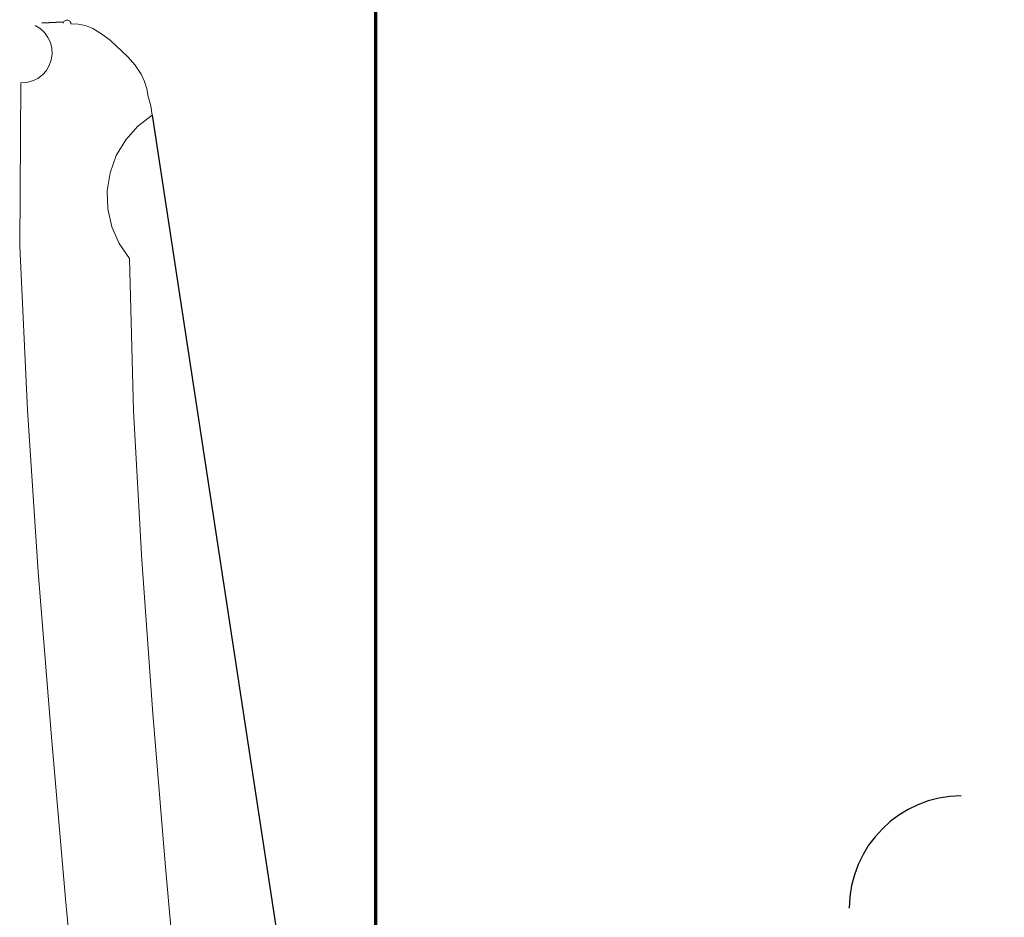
# Model space of a CAD drawing. Header units: inches. Extents: x 0 to 612, y 155 to 655.
# Tile 102 of 138: x 87 to 96, y 405 to 413. Entities that reach past the tile are written whole.
import ezdxf

# ---------------------------------------------------------------- set-up
doc = ezdxf.new("R2010")
doc.units = ezdxf.units.IN
doc.header["$MEASUREMENT"] = 0
doc.layers.add('Layer 1', color=7, linetype='Continuous')

# ---------------------------------------------------------------- blocks, each defined once
blk = doc.blocks.new('block 8')
at = {"layer": 'Layer 1', "color": 7, "lineweight": 70}
blk.add_lwpolyline([(90.1226, 374.3535), (90.1226, 528.8403), (99.313, 528.8403)], dxfattribs=at)
blk = doc.blocks.new('block 4')
at = {"layer": 'Layer 1'}
blk.add_blockref('block 8', (0, 0), dxfattribs=at)
blk = doc.blocks.new('block 3')
at = {"layer": 'Layer 1'}
blk.add_blockref('block 4', (0, 0), dxfattribs=at)
blk = doc.blocks.new('block 1122')
at = {"layer": 'Layer 1', "color": 7, "lineweight": 25}
blk.add_open_spline([(95.3262, 406.3872), (94.7803, 406.3882), (94.334, 405.9419), (94.3296, 405.3896)], degree=3, dxfattribs=at)
blk = doc.blocks.new('block 1121')
at = {"layer": 'Layer 1'}
blk.add_blockref('block 1122', (0, 0), dxfattribs=at)
blk = doc.blocks.new('block 1120')
at = {"layer": 'Layer 1'}
blk.add_blockref('block 1121', (0, 0), dxfattribs=at)
blk = doc.blocks.new('block 1164')
at = {"layer": 'Layer 1', "color": 7, "lineweight": 25}
blk.add_lwpolyline([(87.3442, 413.2651), (87.1528, 413.2559)], dxfattribs=at)
blk = doc.blocks.new('block 1163')
at = {"layer": 'Layer 1'}
blk.add_blockref('block 1164', (0, 0), dxfattribs=at)
blk = doc.blocks.new('block 1162')
at = {"layer": 'Layer 1'}
blk.add_blockref('block 1163', (0, 0), dxfattribs=at)
blk = doc.blocks.new('block 5819')
at = {"layer": 'Layer 1', "lineweight": 0}
for points in [[(88.1348, 412.437)], [(88.0059, 412.3389)]]:
    blk.add_lwpolyline(points, dxfattribs=at)
blk.add_open_spline([(88.1348, 412.437), (88.1348, 412.437), (88.0059, 412.3389), (88.0059, 412.3389), (88.0059, 412.3389), (88.1348, 412.437), (88.1348, 412.437)], degree=3, knots=[0, 0, 0, 0, 1, 1, 1, 2, 2, 2, 2], dxfattribs=at)
blk = doc.blocks.new('block 5820')
at = {"layer": 'Layer 1', "lineweight": 0}
for points in [[(88.0059, 412.3389)], [(87.8984, 412.2168)]]:
    blk.add_lwpolyline(points, dxfattribs=at)
blk.add_open_spline([(88.0059, 412.3389), (88.0059, 412.3389), (87.8984, 412.2168), (87.8984, 412.2168), (87.8984, 412.2168), (88.0059, 412.3389), (88.0059, 412.3389)], degree=3, knots=[0, 0, 0, 0, 1, 1, 1, 2, 2, 2, 2], dxfattribs=at)
blk = doc.blocks.new('block 5821')
at = {"layer": 'Layer 1', "lineweight": 0}
for points in [[(87.8984, 412.2168)], [(87.8149, 412.0791)]]:
    blk.add_lwpolyline(points, dxfattribs=at)
blk.add_open_spline([(87.8984, 412.2168), (87.8984, 412.2168), (87.8149, 412.0791), (87.8149, 412.0791), (87.8149, 412.0791), (87.8984, 412.2168), (87.8984, 412.2168)], degree=3, knots=[0, 0, 0, 0, 1, 1, 1, 2, 2, 2, 2], dxfattribs=at)
blk = doc.blocks.new('block 5822')
at = {"layer": 'Layer 1', "lineweight": 0}
for points in [[(87.8149, 412.0791)], [(87.7598, 411.9258)]]:
    blk.add_lwpolyline(points, dxfattribs=at)
blk.add_open_spline([(87.8149, 412.0791), (87.8149, 412.0791), (87.7598, 411.9258), (87.7598, 411.9258), (87.7598, 411.9258), (87.8149, 412.0791), (87.8149, 412.0791)], degree=3, knots=[0, 0, 0, 0, 1, 1, 1, 2, 2, 2, 2], dxfattribs=at)
blk = doc.blocks.new('block 5823')
at = {"layer": 'Layer 1', "lineweight": 0}
for points in [[(87.7598, 411.9258)], [(87.7344, 411.7661)]]:
    blk.add_lwpolyline(points, dxfattribs=at)
blk.add_open_spline([(87.7598, 411.9258), (87.7598, 411.9258), (87.7344, 411.7661), (87.7344, 411.7661), (87.7344, 411.7661), (87.7598, 411.9258), (87.7598, 411.9258)], degree=3, knots=[0, 0, 0, 0, 1, 1, 1, 2, 2, 2, 2], dxfattribs=at)
blk = doc.blocks.new('block 5824')
at = {"layer": 'Layer 1', "lineweight": 0}
for points in [[(87.7344, 411.7661)], [(87.7393, 411.6045)]]:
    blk.add_lwpolyline(points, dxfattribs=at)
blk.add_open_spline([(87.7344, 411.7661), (87.7344, 411.7661), (87.7393, 411.6045), (87.7393, 411.6045), (87.7393, 411.6045), (87.7344, 411.7661), (87.7344, 411.7661)], degree=3, knots=[0, 0, 0, 0, 1, 1, 1, 2, 2, 2, 2], dxfattribs=at)
blk = doc.blocks.new('block 5825')
at = {"layer": 'Layer 1', "lineweight": 0}
for points in [[(87.7393, 411.6045)], [(87.7749, 411.4458)]]:
    blk.add_lwpolyline(points, dxfattribs=at)
blk.add_open_spline([(87.7393, 411.6045), (87.7393, 411.6045), (87.7749, 411.4458), (87.7749, 411.4458), (87.7749, 411.4458), (87.7393, 411.6045), (87.7393, 411.6045)], degree=3, knots=[0, 0, 0, 0, 1, 1, 1, 2, 2, 2, 2], dxfattribs=at)
blk = doc.blocks.new('block 5826')
at = {"layer": 'Layer 1', "lineweight": 0}
for points in [[(87.7749, 411.4458)], [(87.8394, 411.2969)]]:
    blk.add_lwpolyline(points, dxfattribs=at)
blk.add_open_spline([(87.7749, 411.4458), (87.7749, 411.4458), (87.8394, 411.2969), (87.8394, 411.2969), (87.8394, 411.2969), (87.7749, 411.4458), (87.7749, 411.4458)], degree=3, knots=[0, 0, 0, 0, 1, 1, 1, 2, 2, 2, 2], dxfattribs=at)
blk = doc.blocks.new('block 5827')
at = {"layer": 'Layer 1', "lineweight": 0}
for points in [[(87.8394, 411.2969)], [(87.9312, 411.1631)]]:
    blk.add_lwpolyline(points, dxfattribs=at)
blk.add_open_spline([(87.8394, 411.2969), (87.8394, 411.2969), (87.9312, 411.1631), (87.9312, 411.1631), (87.9312, 411.1631), (87.8394, 411.2969), (87.8394, 411.2969)], degree=3, knots=[0, 0, 0, 0, 1, 1, 1, 2, 2, 2, 2], dxfattribs=at)
blk = doc.blocks.new('block 5828')
at = {"layer": 'Layer 1', "lineweight": 0}
for points in [[(87.9312, 411.1631)], [(87.9663, 409.8105)]]:
    blk.add_lwpolyline(points, dxfattribs=at)
blk.add_open_spline([(87.9312, 411.1631), (87.9312, 411.1631), (87.9663, 409.8105), (87.9663, 409.8105), (87.9663, 409.8105), (87.9312, 411.1631), (87.9312, 411.1631)], degree=3, knots=[0, 0, 0, 0, 1, 1, 1, 2, 2, 2, 2], dxfattribs=at)
blk = doc.blocks.new('block 5829')
at = {"layer": 'Layer 1', "lineweight": 0}
for points in [[(87.9663, 409.8105)], [(88.0415, 408.481)]]:
    blk.add_lwpolyline(points, dxfattribs=at)
blk.add_open_spline([(87.9663, 409.8105), (87.9663, 409.8105), (88.0415, 408.481), (88.0415, 408.481), (88.0415, 408.481), (87.9663, 409.8105), (87.9663, 409.8105)], degree=3, knots=[0, 0, 0, 0, 1, 1, 1, 2, 2, 2, 2], dxfattribs=at)
blk = doc.blocks.new('block 5830')
at = {"layer": 'Layer 1', "lineweight": 0}
for points in [[(88.0415, 408.481)], [(88.1396, 407.1206)]]:
    blk.add_lwpolyline(points, dxfattribs=at)
blk.add_open_spline([(88.0415, 408.481), (88.0415, 408.481), (88.1396, 407.1206), (88.1396, 407.1206), (88.1396, 407.1206), (88.0415, 408.481), (88.0415, 408.481)], degree=3, knots=[0, 0, 0, 0, 1, 1, 1, 2, 2, 2, 2], dxfattribs=at)
blk = doc.blocks.new('block 5831')
at = {"layer": 'Layer 1', "lineweight": 0}
for points in [[(88.1396, 407.1206)], [(88.25, 405.7886)]]:
    blk.add_lwpolyline(points, dxfattribs=at)
blk.add_open_spline([(88.1396, 407.1206), (88.1396, 407.1206), (88.25, 405.7886), (88.25, 405.7886), (88.25, 405.7886), (88.1396, 407.1206), (88.1396, 407.1206)], degree=3, knots=[0, 0, 0, 0, 1, 1, 1, 2, 2, 2, 2], dxfattribs=at)
blk = doc.blocks.new('block 5832')
at = {"layer": 'Layer 1', "lineweight": 0}
for points in [[(88.25, 405.7886)], [(88.3691, 404.4546)]]:
    blk.add_lwpolyline(points, dxfattribs=at)
blk.add_open_spline([(88.25, 405.7886), (88.25, 405.7886), (88.3691, 404.4546), (88.3691, 404.4546), (88.3691, 404.4546), (88.25, 405.7886), (88.25, 405.7886)], degree=3, knots=[0, 0, 0, 0, 1, 1, 1, 2, 2, 2, 2], dxfattribs=at)
blk = doc.blocks.new('block 5833')
at = {"layer": 'Layer 1', "lineweight": 0}
for points in [[(88.3691, 404.4546)], [(88.4946, 403.127)]]:
    blk.add_lwpolyline(points, dxfattribs=at)
blk.add_open_spline([(88.3691, 404.4546), (88.3691, 404.4546), (88.4946, 403.127), (88.4946, 403.127), (88.4946, 403.127), (88.3691, 404.4546), (88.3691, 404.4546)], degree=3, knots=[0, 0, 0, 0, 1, 1, 1, 2, 2, 2, 2], dxfattribs=at)
blk = doc.blocks.new('block 5834')
at = {"layer": 'Layer 1', "lineweight": 0}
for points in [[(88.4946, 403.127)], [(88.627, 401.7915)]]:
    blk.add_lwpolyline(points, dxfattribs=at)
blk.add_open_spline([(88.4946, 403.127), (88.4946, 403.127), (88.627, 401.7915), (88.627, 401.7915), (88.627, 401.7915), (88.4946, 403.127), (88.4946, 403.127)], degree=3, knots=[0, 0, 0, 0, 1, 1, 1, 2, 2, 2, 2], dxfattribs=at)
blk = doc.blocks.new('block 5818')
at = {"layer": 'Layer 1'}
for name in ['block 5819', 'block 5820', 'block 5821', 'block 5822', 'block 5823', 'block 5824', 'block 5825', 'block 5826', 'block 5827', 'block 5828', 'block 5829', 'block 5830', 'block 5831', 'block 5832', 'block 5833', 'block 5834']:
    blk.add_blockref(name, (0, 0), dxfattribs=at)
blk = doc.blocks.new('block 5817')
at = {"layer": 'Layer 1'}
blk.add_blockref('block 5818', (0, 0), dxfattribs=at)
blk = doc.blocks.new('block 5837')
at = {"layer": 'Layer 1', "lineweight": 0}
for points in [[(87.3423, 413.2559)], [(87.3447, 413.2612)]]:
    blk.add_lwpolyline(points, dxfattribs=at)
blk.add_open_spline([(87.3423, 413.2559), (87.3423, 413.2559), (87.3447, 413.2612), (87.3447, 413.2612), (87.3447, 413.2612), (87.3423, 413.2559), (87.3423, 413.2559)], degree=3, knots=[0, 0, 0, 0, 1, 1, 1, 2, 2, 2, 2], dxfattribs=at)
blk = doc.blocks.new('block 5838')
at = {"layer": 'Layer 1', "lineweight": 0}
for points in [[(87.3447, 413.2612)], [(87.3481, 413.2676)]]:
    blk.add_lwpolyline(points, dxfattribs=at)
blk.add_open_spline([(87.3447, 413.2612), (87.3447, 413.2612), (87.3481, 413.2676), (87.3481, 413.2676), (87.3481, 413.2676), (87.3447, 413.2612), (87.3447, 413.2612)], degree=3, knots=[0, 0, 0, 0, 1, 1, 1, 2, 2, 2, 2], dxfattribs=at)
blk = doc.blocks.new('block 5839')
at = {"layer": 'Layer 1', "lineweight": 0}
for points in [[(87.3481, 413.2676)], [(87.3525, 413.272)]]:
    blk.add_lwpolyline(points, dxfattribs=at)
blk.add_open_spline([(87.3481, 413.2676), (87.3481, 413.2676), (87.3525, 413.272), (87.3525, 413.272), (87.3525, 413.272), (87.3481, 413.2676), (87.3481, 413.2676)], degree=3, knots=[0, 0, 0, 0, 1, 1, 1, 2, 2, 2, 2], dxfattribs=at)
blk = doc.blocks.new('block 5840')
at = {"layer": 'Layer 1', "lineweight": 0}
for points in [[(87.3525, 413.272)], [(87.3579, 413.2764)]]:
    blk.add_lwpolyline(points, dxfattribs=at)
blk.add_open_spline([(87.3525, 413.272), (87.3525, 413.272), (87.3579, 413.2764), (87.3579, 413.2764), (87.3579, 413.2764), (87.3525, 413.272), (87.3525, 413.272)], degree=3, knots=[0, 0, 0, 0, 1, 1, 1, 2, 2, 2, 2], dxfattribs=at)
blk = doc.blocks.new('block 5841')
at = {"layer": 'Layer 1', "lineweight": 0}
for points in [[(87.3579, 413.2764)], [(87.3638, 413.2793)]]:
    blk.add_lwpolyline(points, dxfattribs=at)
blk.add_open_spline([(87.3579, 413.2764), (87.3579, 413.2764), (87.3638, 413.2793), (87.3638, 413.2793), (87.3638, 413.2793), (87.3579, 413.2764), (87.3579, 413.2764)], degree=3, knots=[0, 0, 0, 0, 1, 1, 1, 2, 2, 2, 2], dxfattribs=at)
blk = doc.blocks.new('block 5842')
at = {"layer": 'Layer 1', "lineweight": 0}
for points in [[(87.3638, 413.2793)], [(87.3701, 413.2812)]]:
    blk.add_lwpolyline(points, dxfattribs=at)
blk.add_open_spline([(87.3638, 413.2793), (87.3638, 413.2793), (87.3701, 413.2812), (87.3701, 413.2812), (87.3701, 413.2812), (87.3638, 413.2793), (87.3638, 413.2793)], degree=3, knots=[0, 0, 0, 0, 1, 1, 1, 2, 2, 2, 2], dxfattribs=at)
blk = doc.blocks.new('block 5843')
at = {"layer": 'Layer 1', "lineweight": 0}
for points in [[(87.3701, 413.2812)], [(87.3765, 413.2812)]]:
    blk.add_lwpolyline(points, dxfattribs=at)
blk.add_open_spline([(87.3701, 413.2812), (87.3701, 413.2812), (87.3765, 413.2812), (87.3765, 413.2812), (87.3765, 413.2812), (87.3701, 413.2812), (87.3701, 413.2812)], degree=3, knots=[0, 0, 0, 0, 1, 1, 1, 2, 2, 2, 2], dxfattribs=at)
blk = doc.blocks.new('block 5844')
at = {"layer": 'Layer 1', "lineweight": 0}
for points in [[(87.3765, 413.2812)], [(87.3838, 413.2812)]]:
    blk.add_lwpolyline(points, dxfattribs=at)
blk.add_open_spline([(87.3765, 413.2812), (87.3765, 413.2812), (87.3838, 413.2812), (87.3838, 413.2812), (87.3838, 413.2812), (87.3765, 413.2812), (87.3765, 413.2812)], degree=3, knots=[0, 0, 0, 0, 1, 1, 1, 2, 2, 2, 2], dxfattribs=at)
blk = doc.blocks.new('block 5845')
at = {"layer": 'Layer 1', "lineweight": 0}
for points in [[(87.3838, 413.2812)], [(87.3901, 413.2793)]]:
    blk.add_lwpolyline(points, dxfattribs=at)
blk.add_open_spline([(87.3838, 413.2812), (87.3838, 413.2812), (87.3901, 413.2793), (87.3901, 413.2793), (87.3901, 413.2793), (87.3838, 413.2812), (87.3838, 413.2812)], degree=3, knots=[0, 0, 0, 0, 1, 1, 1, 2, 2, 2, 2], dxfattribs=at)
blk = doc.blocks.new('block 5846')
at = {"layer": 'Layer 1', "lineweight": 0}
for points in [[(87.3901, 413.2793)], [(87.396, 413.2764)]]:
    blk.add_lwpolyline(points, dxfattribs=at)
blk.add_open_spline([(87.3901, 413.2793), (87.3901, 413.2793), (87.396, 413.2764), (87.396, 413.2764), (87.396, 413.2764), (87.3901, 413.2793), (87.3901, 413.2793)], degree=3, knots=[0, 0, 0, 0, 1, 1, 1, 2, 2, 2, 2], dxfattribs=at)
blk = doc.blocks.new('block 5847')
at = {"layer": 'Layer 1', "lineweight": 0}
for points in [[(87.396, 413.2764)], [(87.4009, 413.272)]]:
    blk.add_lwpolyline(points, dxfattribs=at)
blk.add_open_spline([(87.396, 413.2764), (87.396, 413.2764), (87.4009, 413.272), (87.4009, 413.272), (87.4009, 413.272), (87.396, 413.2764), (87.396, 413.2764)], degree=3, knots=[0, 0, 0, 0, 1, 1, 1, 2, 2, 2, 2], dxfattribs=at)
blk = doc.blocks.new('block 5848')
at = {"layer": 'Layer 1', "lineweight": 0}
for points in [[(87.4009, 413.272)], [(87.4058, 413.2676)]]:
    blk.add_lwpolyline(points, dxfattribs=at)
blk.add_open_spline([(87.4009, 413.272), (87.4009, 413.272), (87.4058, 413.2676), (87.4058, 413.2676), (87.4058, 413.2676), (87.4009, 413.272), (87.4009, 413.272)], degree=3, knots=[0, 0, 0, 0, 1, 1, 1, 2, 2, 2, 2], dxfattribs=at)
blk = doc.blocks.new('block 5849')
at = {"layer": 'Layer 1', "lineweight": 0}
for points in [[(87.4058, 413.2676)], [(87.4092, 413.2612)]]:
    blk.add_lwpolyline(points, dxfattribs=at)
blk.add_open_spline([(87.4058, 413.2676), (87.4058, 413.2676), (87.4092, 413.2612), (87.4092, 413.2612), (87.4092, 413.2612), (87.4058, 413.2676), (87.4058, 413.2676)], degree=3, knots=[0, 0, 0, 0, 1, 1, 1, 2, 2, 2, 2], dxfattribs=at)
blk = doc.blocks.new('block 5850')
at = {"layer": 'Layer 1', "lineweight": 0}
for points in [[(87.4092, 413.2612)], [(87.4111, 413.2559)]]:
    blk.add_lwpolyline(points, dxfattribs=at)
blk.add_open_spline([(87.4092, 413.2612), (87.4092, 413.2612), (87.4111, 413.2559), (87.4111, 413.2559), (87.4111, 413.2559), (87.4092, 413.2612), (87.4092, 413.2612)], degree=3, knots=[0, 0, 0, 0, 1, 1, 1, 2, 2, 2, 2], dxfattribs=at)
blk = doc.blocks.new('block 5851')
at = {"layer": 'Layer 1', "lineweight": 0}
for points in [[(87.4111, 413.2559)], [(87.4121, 413.248)]]:
    blk.add_lwpolyline(points, dxfattribs=at)
blk.add_open_spline([(87.4111, 413.2559), (87.4111, 413.2559), (87.4121, 413.248), (87.4121, 413.248), (87.4121, 413.248), (87.4111, 413.2559), (87.4111, 413.2559)], degree=3, knots=[0, 0, 0, 0, 1, 1, 1, 2, 2, 2, 2], dxfattribs=at)
blk = doc.blocks.new('block 5852')
at = {"layer": 'Layer 1', "lineweight": 0}
for points in [[(87.4121, 413.248)], [(87.4766, 413.2461)]]:
    blk.add_lwpolyline(points, dxfattribs=at)
blk.add_open_spline([(87.4121, 413.248), (87.4121, 413.248), (87.4766, 413.2461), (87.4766, 413.2461), (87.4766, 413.2461), (87.4121, 413.248), (87.4121, 413.248)], degree=3, knots=[0, 0, 0, 0, 1, 1, 1, 2, 2, 2, 2], dxfattribs=at)
blk = doc.blocks.new('block 5853')
at = {"layer": 'Layer 1', "lineweight": 0}
for points in [[(87.4766, 413.2461)], [(87.5396, 413.2329)]]:
    blk.add_lwpolyline(points, dxfattribs=at)
blk.add_open_spline([(87.4766, 413.2461), (87.4766, 413.2461), (87.5396, 413.2329), (87.5396, 413.2329), (87.5396, 413.2329), (87.4766, 413.2461), (87.4766, 413.2461)], degree=3, knots=[0, 0, 0, 0, 1, 1, 1, 2, 2, 2, 2], dxfattribs=at)
blk = doc.blocks.new('block 5854')
at = {"layer": 'Layer 1', "lineweight": 0}
for points in [[(87.5396, 413.2329)], [(87.6001, 413.2104)]]:
    blk.add_lwpolyline(points, dxfattribs=at)
blk.add_open_spline([(87.5396, 413.2329), (87.5396, 413.2329), (87.6001, 413.2104), (87.6001, 413.2104), (87.6001, 413.2104), (87.5396, 413.2329), (87.5396, 413.2329)], degree=3, knots=[0, 0, 0, 0, 1, 1, 1, 2, 2, 2, 2], dxfattribs=at)
blk = doc.blocks.new('block 5855')
at = {"layer": 'Layer 1', "lineweight": 0}
for points in [[(87.6001, 413.2104)], [(87.6846, 413.1597)]]:
    blk.add_lwpolyline(points, dxfattribs=at)
blk.add_open_spline([(87.6001, 413.2104), (87.6001, 413.2104), (87.6846, 413.1597), (87.6846, 413.1597), (87.6846, 413.1597), (87.6001, 413.2104), (87.6001, 413.2104)], degree=3, knots=[0, 0, 0, 0, 1, 1, 1, 2, 2, 2, 2], dxfattribs=at)
blk = doc.blocks.new('block 5856')
at = {"layer": 'Layer 1', "lineweight": 0}
for points in [[(87.6846, 413.1597)], [(87.7622, 413.1001)]]:
    blk.add_lwpolyline(points, dxfattribs=at)
blk.add_open_spline([(87.6846, 413.1597), (87.6846, 413.1597), (87.7622, 413.1001), (87.7622, 413.1001), (87.7622, 413.1001), (87.6846, 413.1597), (87.6846, 413.1597)], degree=3, knots=[0, 0, 0, 0, 1, 1, 1, 2, 2, 2, 2], dxfattribs=at)
blk = doc.blocks.new('block 5857')
at = {"layer": 'Layer 1', "lineweight": 0}
for points in [[(87.7622, 413.1001)], [(87.917, 412.9556)]]:
    blk.add_lwpolyline(points, dxfattribs=at)
blk.add_open_spline([(87.7622, 413.1001), (87.7622, 413.1001), (87.917, 412.9556), (87.917, 412.9556), (87.917, 412.9556), (87.7622, 413.1001), (87.7622, 413.1001)], degree=3, knots=[0, 0, 0, 0, 1, 1, 1, 2, 2, 2, 2], dxfattribs=at)
blk = doc.blocks.new('block 5858')
at = {"layer": 'Layer 1', "lineweight": 0}
for points in [[(87.917, 412.9556)], [(87.9814, 412.8813)]]:
    blk.add_lwpolyline(points, dxfattribs=at)
blk.add_open_spline([(87.917, 412.9556), (87.917, 412.9556), (87.9814, 412.8813), (87.9814, 412.8813), (87.9814, 412.8813), (87.917, 412.9556), (87.917, 412.9556)], degree=3, knots=[0, 0, 0, 0, 1, 1, 1, 2, 2, 2, 2], dxfattribs=at)
blk = doc.blocks.new('block 5859')
at = {"layer": 'Layer 1', "lineweight": 0}
for points in [[(87.9814, 412.8813)], [(88.0361, 412.8018)]]:
    blk.add_lwpolyline(points, dxfattribs=at)
blk.add_open_spline([(87.9814, 412.8813), (87.9814, 412.8813), (88.0361, 412.8018), (88.0361, 412.8018), (88.0361, 412.8018), (87.9814, 412.8813), (87.9814, 412.8813)], degree=3, knots=[0, 0, 0, 0, 1, 1, 1, 2, 2, 2, 2], dxfattribs=at)
blk = doc.blocks.new('block 5860')
at = {"layer": 'Layer 1', "lineweight": 0}
for points in [[(88.0361, 412.8018)], [(88.0659, 412.7378)]]:
    blk.add_lwpolyline(points, dxfattribs=at)
blk.add_open_spline([(88.0361, 412.8018), (88.0361, 412.8018), (88.0659, 412.7378), (88.0659, 412.7378), (88.0659, 412.7378), (88.0361, 412.8018), (88.0361, 412.8018)], degree=3, knots=[0, 0, 0, 0, 1, 1, 1, 2, 2, 2, 2], dxfattribs=at)
blk = doc.blocks.new('block 5861')
at = {"layer": 'Layer 1', "lineweight": 0}
for points in [[(88.0659, 412.7378)], [(88.0869, 412.6719)]]:
    blk.add_lwpolyline(points, dxfattribs=at)
blk.add_open_spline([(88.0659, 412.7378), (88.0659, 412.7378), (88.0869, 412.6719), (88.0869, 412.6719), (88.0869, 412.6719), (88.0659, 412.7378), (88.0659, 412.7378)], degree=3, knots=[0, 0, 0, 0, 1, 1, 1, 2, 2, 2, 2], dxfattribs=at)
blk = doc.blocks.new('block 5862')
at = {"layer": 'Layer 1', "lineweight": 0}
for points in [[(88.0869, 412.6719)], [(88.0986, 412.603)]]:
    blk.add_lwpolyline(points, dxfattribs=at)
blk.add_open_spline([(88.0869, 412.6719), (88.0869, 412.6719), (88.0986, 412.603), (88.0986, 412.603), (88.0986, 412.603), (88.0869, 412.6719), (88.0869, 412.6719)], degree=3, knots=[0, 0, 0, 0, 1, 1, 1, 2, 2, 2, 2], dxfattribs=at)
blk = doc.blocks.new('block 5863')
at = {"layer": 'Layer 1', "lineweight": 0}
for points in [[(88.0986, 412.603)], [(88.1221, 412.521)]]:
    blk.add_lwpolyline(points, dxfattribs=at)
blk.add_open_spline([(88.0986, 412.603), (88.0986, 412.603), (88.1221, 412.521), (88.1221, 412.521), (88.1221, 412.521), (88.0986, 412.603), (88.0986, 412.603)], degree=3, knots=[0, 0, 0, 0, 1, 1, 1, 2, 2, 2, 2], dxfattribs=at)
blk = doc.blocks.new('block 5864')
at = {"layer": 'Layer 1', "lineweight": 0}
for points in [[(88.1221, 412.521)], [(88.1348, 412.437)]]:
    blk.add_lwpolyline(points, dxfattribs=at)
blk.add_open_spline([(88.1221, 412.521), (88.1221, 412.521), (88.1348, 412.437), (88.1348, 412.437), (88.1348, 412.437), (88.1221, 412.521), (88.1221, 412.521)], degree=3, knots=[0, 0, 0, 0, 1, 1, 1, 2, 2, 2, 2], dxfattribs=at)
blk = doc.blocks.new('block 5836')
at = {"layer": 'Layer 1'}
for name in ['block 5837', 'block 5838', 'block 5839', 'block 5840', 'block 5841', 'block 5842', 'block 5843', 'block 5844', 'block 5845', 'block 5846', 'block 5847', 'block 5848', 'block 5849', 'block 5850', 'block 5851', 'block 5852', 'block 5853', 'block 5854', 'block 5855', 'block 5856', 'block 5857', 'block 5858', 'block 5859', 'block 5860', 'block 5861', 'block 5862', 'block 5863', 'block 5864']:
    blk.add_blockref(name, (0, 0), dxfattribs=at)
blk = doc.blocks.new('block 5835')
at = {"layer": 'Layer 1'}
blk.add_blockref('block 5836', (0, 0), dxfattribs=at)
blk = doc.blocks.new('block 5977')
at = {"layer": 'Layer 1', "color": 7, "lineweight": 25}
blk.add_lwpolyline([(88.1348, 412.437), (89.2334, 405.2275)], dxfattribs=at)
blk = doc.blocks.new('block 5976')
at = {"layer": 'Layer 1'}
blk.add_blockref('block 5977', (0, 0), dxfattribs=at)
blk = doc.blocks.new('block 5975')
at = {"layer": 'Layer 1'}
blk.add_blockref('block 5976', (0, 0), dxfattribs=at)
blk = doc.blocks.new('block 7738')
at = {"layer": 'Layer 1', "lineweight": 0}
for points in [[(87.0938, 413.2329)], [(87.1377, 413.2061)]]:
    blk.add_lwpolyline(points, dxfattribs=at)
blk.add_open_spline([(87.0938, 413.2329), (87.0938, 413.2329), (87.1377, 413.2061), (87.1377, 413.2061), (87.1377, 413.2061), (87.0938, 413.2329), (87.0938, 413.2329)], degree=3, knots=[0, 0, 0, 0, 1, 1, 1, 2, 2, 2, 2], dxfattribs=at)
blk = doc.blocks.new('block 7739')
at = {"layer": 'Layer 1', "lineweight": 0}
for points in [[(87.1377, 413.2061)], [(87.1763, 413.1704)]]:
    blk.add_lwpolyline(points, dxfattribs=at)
blk.add_open_spline([(87.1377, 413.2061), (87.1377, 413.2061), (87.1763, 413.1704), (87.1763, 413.1704), (87.1763, 413.1704), (87.1377, 413.2061), (87.1377, 413.2061)], degree=3, knots=[0, 0, 0, 0, 1, 1, 1, 2, 2, 2, 2], dxfattribs=at)
blk = doc.blocks.new('block 7740')
at = {"layer": 'Layer 1', "lineweight": 0}
for points in [[(87.1763, 413.1704)], [(87.207, 413.1284)]]:
    blk.add_lwpolyline(points, dxfattribs=at)
blk.add_open_spline([(87.1763, 413.1704), (87.1763, 413.1704), (87.207, 413.1284), (87.207, 413.1284), (87.207, 413.1284), (87.1763, 413.1704), (87.1763, 413.1704)], degree=3, knots=[0, 0, 0, 0, 1, 1, 1, 2, 2, 2, 2], dxfattribs=at)
blk = doc.blocks.new('block 7741')
at = {"layer": 'Layer 1', "lineweight": 0}
for points in [[(87.207, 413.1284)], [(87.229, 413.082)]]:
    blk.add_lwpolyline(points, dxfattribs=at)
blk.add_open_spline([(87.207, 413.1284), (87.207, 413.1284), (87.229, 413.082), (87.229, 413.082), (87.229, 413.082), (87.207, 413.1284), (87.207, 413.1284)], degree=3, knots=[0, 0, 0, 0, 1, 1, 1, 2, 2, 2, 2], dxfattribs=at)
blk = doc.blocks.new('block 7742')
at = {"layer": 'Layer 1', "lineweight": 0}
for points in [[(87.229, 413.082)], [(87.2417, 413.0312)]]:
    blk.add_lwpolyline(points, dxfattribs=at)
blk.add_open_spline([(87.229, 413.082), (87.229, 413.082), (87.2417, 413.0312), (87.2417, 413.0312), (87.2417, 413.0312), (87.229, 413.082), (87.229, 413.082)], degree=3, knots=[0, 0, 0, 0, 1, 1, 1, 2, 2, 2, 2], dxfattribs=at)
blk = doc.blocks.new('block 7743')
at = {"layer": 'Layer 1', "lineweight": 0}
for points in [[(87.2417, 413.0312)], [(87.2441, 412.9785)]]:
    blk.add_lwpolyline(points, dxfattribs=at)
blk.add_open_spline([(87.2417, 413.0312), (87.2417, 413.0312), (87.2441, 412.9785), (87.2441, 412.9785), (87.2441, 412.9785), (87.2417, 413.0312), (87.2417, 413.0312)], degree=3, knots=[0, 0, 0, 0, 1, 1, 1, 2, 2, 2, 2], dxfattribs=at)
blk = doc.blocks.new('block 7744')
at = {"layer": 'Layer 1', "lineweight": 0}
for points in [[(87.2441, 412.9785)], [(87.2363, 412.9277)]]:
    blk.add_lwpolyline(points, dxfattribs=at)
blk.add_open_spline([(87.2441, 412.9785), (87.2441, 412.9785), (87.2363, 412.9277), (87.2363, 412.9277), (87.2363, 412.9277), (87.2441, 412.9785), (87.2441, 412.9785)], degree=3, knots=[0, 0, 0, 0, 1, 1, 1, 2, 2, 2, 2], dxfattribs=at)
blk = doc.blocks.new('block 7745')
at = {"layer": 'Layer 1', "lineweight": 0}
for points in [[(87.2192, 412.8779)], [(87.2363, 412.9277)]]:
    blk.add_lwpolyline(points, dxfattribs=at)
blk.add_open_spline([(87.2363, 412.9277), (87.2363, 412.9277), (87.2192, 412.8779), (87.2192, 412.8779), (87.2192, 412.8779), (87.2363, 412.9277), (87.2363, 412.9277)], degree=3, knots=[0, 0, 0, 0, 1, 1, 1, 2, 2, 2, 2], dxfattribs=at)
blk = doc.blocks.new('block 7746')
at = {"layer": 'Layer 1', "lineweight": 0}
for points in [[(87.2192, 412.8779)], [(87.1929, 412.834)]]:
    blk.add_lwpolyline(points, dxfattribs=at)
blk.add_open_spline([(87.2192, 412.8779), (87.2192, 412.8779), (87.1929, 412.834), (87.1929, 412.834), (87.1929, 412.834), (87.2192, 412.8779), (87.2192, 412.8779)], degree=3, knots=[0, 0, 0, 0, 1, 1, 1, 2, 2, 2, 2], dxfattribs=at)
blk = doc.blocks.new('block 7747')
at = {"layer": 'Layer 1', "lineweight": 0}
for points in [[(87.1577, 412.7949)], [(87.1929, 412.834)]]:
    blk.add_lwpolyline(points, dxfattribs=at)
blk.add_open_spline([(87.1929, 412.834), (87.1929, 412.834), (87.1577, 412.7949), (87.1577, 412.7949), (87.1577, 412.7949), (87.1929, 412.834), (87.1929, 412.834)], degree=3, knots=[0, 0, 0, 0, 1, 1, 1, 2, 2, 2, 2], dxfattribs=at)
blk = doc.blocks.new('block 7748')
at = {"layer": 'Layer 1', "lineweight": 0}
for points in [[(87.1577, 412.7949)], [(87.1162, 412.7637)]]:
    blk.add_lwpolyline(points, dxfattribs=at)
blk.add_open_spline([(87.1577, 412.7949), (87.1577, 412.7949), (87.1162, 412.7637), (87.1162, 412.7637), (87.1162, 412.7637), (87.1577, 412.7949), (87.1577, 412.7949)], degree=3, knots=[0, 0, 0, 0, 1, 1, 1, 2, 2, 2, 2], dxfattribs=at)
blk = doc.blocks.new('block 7749')
at = {"layer": 'Layer 1', "lineweight": 0}
for points in [[(87.0693, 412.7412)], [(87.1162, 412.7637)]]:
    blk.add_lwpolyline(points, dxfattribs=at)
blk.add_open_spline([(87.1162, 412.7637), (87.1162, 412.7637), (87.0693, 412.7412), (87.0693, 412.7412), (87.0693, 412.7412), (87.1162, 412.7637), (87.1162, 412.7637)], degree=3, knots=[0, 0, 0, 0, 1, 1, 1, 2, 2, 2, 2], dxfattribs=at)
blk = doc.blocks.new('block 7750')
at = {"layer": 'Layer 1', "lineweight": 0}
for points in [[(87.0186, 412.728)], [(87.0693, 412.7412)]]:
    blk.add_lwpolyline(points, dxfattribs=at)
blk.add_open_spline([(87.0693, 412.7412), (87.0693, 412.7412), (87.0186, 412.728), (87.0186, 412.728), (87.0186, 412.728), (87.0693, 412.7412), (87.0693, 412.7412)], degree=3, knots=[0, 0, 0, 0, 1, 1, 1, 2, 2, 2, 2], dxfattribs=at)
blk = doc.blocks.new('block 7751')
at = {"layer": 'Layer 1', "lineweight": 0}
for points in [[(86.9668, 412.7251)], [(87.0186, 412.728)]]:
    blk.add_lwpolyline(points, dxfattribs=at)
blk.add_open_spline([(87.0186, 412.728), (87.0186, 412.728), (86.9668, 412.7251), (86.9668, 412.7251), (86.9668, 412.7251), (87.0186, 412.728), (87.0186, 412.728)], degree=3, knots=[0, 0, 0, 0, 1, 1, 1, 2, 2, 2, 2], dxfattribs=at)
blk = doc.blocks.new('block 7752')
at = {"layer": 'Layer 1', "lineweight": 0}
for points in [[(86.9668, 412.7251)], [(86.9561, 411.272)]]:
    blk.add_lwpolyline(points, dxfattribs=at)
blk.add_open_spline([(86.9668, 412.7251), (86.9668, 412.7251), (86.9561, 411.272), (86.9561, 411.272), (86.9561, 411.272), (86.9668, 412.7251), (86.9668, 412.7251)], degree=3, knots=[0, 0, 0, 0, 1, 1, 1, 2, 2, 2, 2], dxfattribs=at)
blk = doc.blocks.new('block 7753')
at = {"layer": 'Layer 1', "lineweight": 0}
for points in [[(86.9561, 411.272)], [(87.0244, 409.8149)]]:
    blk.add_lwpolyline(points, dxfattribs=at)
blk.add_open_spline([(86.9561, 411.272), (86.9561, 411.272), (87.0244, 409.8149), (87.0244, 409.8149), (87.0244, 409.8149), (86.9561, 411.272), (86.9561, 411.272)], degree=3, knots=[0, 0, 0, 0, 1, 1, 1, 2, 2, 2, 2], dxfattribs=at)
blk = doc.blocks.new('block 7754')
at = {"layer": 'Layer 1', "lineweight": 0}
for points in [[(87.0244, 409.8149)], [(87.1216, 408.3774)]]:
    blk.add_lwpolyline(points, dxfattribs=at)
blk.add_open_spline([(87.0244, 409.8149), (87.0244, 409.8149), (87.1216, 408.3774), (87.1216, 408.3774), (87.1216, 408.3774), (87.0244, 409.8149), (87.0244, 409.8149)], degree=3, knots=[0, 0, 0, 0, 1, 1, 1, 2, 2, 2, 2], dxfattribs=at)
blk = doc.blocks.new('block 7755')
at = {"layer": 'Layer 1', "lineweight": 0}
for points in [[(87.1216, 408.3774)], [(87.2354, 406.9448)]]:
    blk.add_lwpolyline(points, dxfattribs=at)
blk.add_open_spline([(87.1216, 408.3774), (87.1216, 408.3774), (87.2354, 406.9448), (87.2354, 406.9448), (87.2354, 406.9448), (87.1216, 408.3774), (87.1216, 408.3774)], degree=3, knots=[0, 0, 0, 0, 1, 1, 1, 2, 2, 2, 2], dxfattribs=at)
blk = doc.blocks.new('block 7756')
at = {"layer": 'Layer 1', "lineweight": 0}
for points in [[(87.2354, 406.9448)], [(87.3643, 405.4717)]]:
    blk.add_lwpolyline(points, dxfattribs=at)
blk.add_open_spline([(87.2354, 406.9448), (87.2354, 406.9448), (87.3643, 405.4717), (87.3643, 405.4717), (87.3643, 405.4717), (87.2354, 406.9448), (87.2354, 406.9448)], degree=3, knots=[0, 0, 0, 0, 1, 1, 1, 2, 2, 2, 2], dxfattribs=at)
blk = doc.blocks.new('block 7757')
at = {"layer": 'Layer 1', "lineweight": 0}
for points in [[(87.3643, 405.4717)], [(87.5054, 403.9658)]]:
    blk.add_lwpolyline(points, dxfattribs=at)
blk.add_open_spline([(87.3643, 405.4717), (87.3643, 405.4717), (87.5054, 403.9658), (87.5054, 403.9658), (87.5054, 403.9658), (87.3643, 405.4717), (87.3643, 405.4717)], degree=3, knots=[0, 0, 0, 0, 1, 1, 1, 2, 2, 2, 2], dxfattribs=at)
blk = doc.blocks.new('block 7758')
at = {"layer": 'Layer 1', "lineweight": 0}
for points in [[(87.5054, 403.9658)], [(87.6421, 402.5928)]]:
    blk.add_lwpolyline(points, dxfattribs=at)
blk.add_open_spline([(87.5054, 403.9658), (87.5054, 403.9658), (87.6421, 402.5928), (87.6421, 402.5928), (87.6421, 402.5928), (87.5054, 403.9658), (87.5054, 403.9658)], degree=3, knots=[0, 0, 0, 0, 1, 1, 1, 2, 2, 2, 2], dxfattribs=at)
blk = doc.blocks.new('block 7737')
at = {"layer": 'Layer 1'}
for name in ['block 7738', 'block 7739', 'block 7740', 'block 7741', 'block 7742', 'block 7744', 'block 7743', 'block 7746', 'block 7745', 'block 7748', 'block 7747', 'block 7752', 'block 7751', 'block 7750', 'block 7749', 'block 7753', 'block 7754', 'block 7755', 'block 7756', 'block 7757', 'block 7758']:
    blk.add_blockref(name, (0, 0), dxfattribs=at)
blk = doc.blocks.new('block 7736')
at = {"layer": 'Layer 1'}
blk.add_blockref('block 7737', (0, 0), dxfattribs=at)
blk = doc.blocks.new('block 921')
at = {"layer": 'Layer 1'}
for name in ['block 7736', 'block 1162', 'block 5835', 'block 5817', 'block 5975', 'block 1120']:
    blk.add_blockref(name, (0, 0), dxfattribs=at)
blk = doc.blocks.new('block 920')
at = {"layer": 'Layer 1'}
blk.add_blockref('block 921', (0, 0), dxfattribs=at)
blk = doc.blocks.new('block 2')
at = {"layer": 'Layer 1'}
for name in ['block 3', 'block 920']:
    blk.add_blockref(name, (0, 0), dxfattribs=at)

msp = doc.modelspace()

# ---------------------------------------------------------------- block references
at = {"layer": 'Layer 1'}
msp.add_blockref('block 2', (0, 0), dxfattribs=at)

doc.saveas('drawing.dxf')
